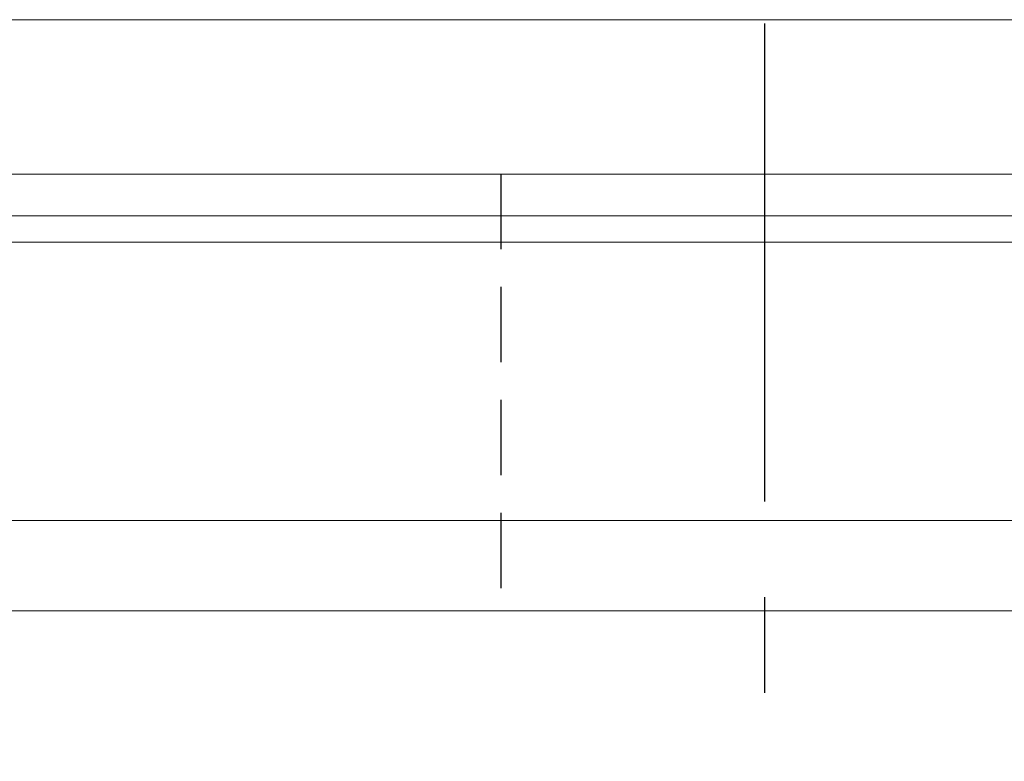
# Model space of a CAD drawing. Header units: millimetres. Extents: x 46 to 338, y 99 to 208.
# Tile 44 of 51: x 279 to 292, y 114 to 124. Entities that reach past the tile are written whole.
import ezdxf

# ---------------------------------------------------------------- set-up
doc = ezdxf.new("R2010")
doc.units = ezdxf.units.MM
doc.linetypes.add('CENTER', pattern=[10.16, 6.35, -1.27, 1.27, -1.27])
doc.linetypes.add('DASHED', pattern=[0.75, 0.5, -0.25])
for name, color, linetype in [('CL', 1, 'CENTER'), ('HID', 2, 'DASHED'), ('OUT', 3, 'Continuous')]:
    doc.layers.add(name, color=color, linetype=linetype)

msp = doc.modelspace()

# ---------------------------------------------------------------- linework, layer by layer
at = {"layer": 'CL', "color": 0}
msp.add_line((288.564, 123.645), (288.564, 113.845), dxfattribs=at)
at = {"layer": 'HID', "color": 0, "ltscale": 2}
msp.add_line((285.064, 121.645), (285.064, 115.845), dxfattribs=at)
at = {"layer": 'OUT', "color": 0, "linetype": 'Continuous', "lineweight": 15}
for p, q in [((302.564, 123.695), (214.564, 123.695)), ((302.564, 121.645), (214.564, 121.645)), ((334.564, 121.091), (188.691, 121.091)), ((314.564, 120.738), (188.636, 120.738)), ((334.564, 117.045), (187.514, 117.045)), ((314.564, 115.845), (148.564, 115.845))]:
    msp.add_line(p, q, dxfattribs=at)

doc.saveas('drawing.dxf')
